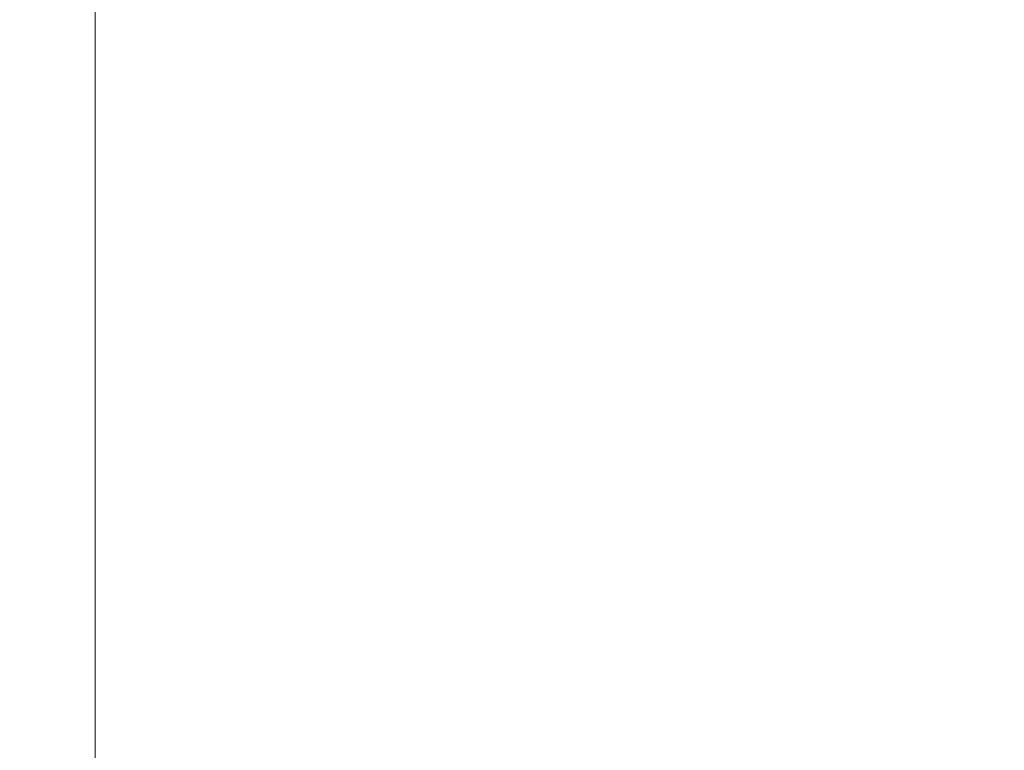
# Model space of a CAD drawing. Header units: centimetres. Extents: x -21.6 to 22.7, y 4.2 to 6.
# Tile 159 of 256: x -6.649 to -6.346, y 5.55 to 5.775. Entities that reach past the tile are written whole.
import ezdxf

# ---------------------------------------------------------------- set-up
doc = ezdxf.new("R2010")
doc.units = ezdxf.units.CM
doc.header["$LTSCALE"] = 2.54
doc.layers.add('Lucido design-1', color=7, linetype='Continuous')

# ---------------------------------------------------------------- blocks, each defined once
blk = doc.blocks.new('Gruppo-3-1')
at = {"color": 7, "linetype": 'Continuous', "lineweight": 9}
blk.add_3dface([(-21.50342, 5.90021, -2276.22217), (-21.50342, 4.30021, -2276.22217), (22.63035, 4.30021, -2276.22217), (22.63035, 5.90021, -2276.22217)], dxfattribs=at)
for points, invisible_edges in [([(-6.65081, 5.90021, -2276.62677), (-6.64919, 5.90021, -2276.62616), (-6.64919, 4.70021, -2276.62616), (-6.65074, 4.70021, -2276.62674)], 10), ([(-6.64628, 4.70021, -2276.62521), (-6.6488, 4.70021, -2276.62604), (-6.64919, 5.90021, -2276.62616), (-6.64762, 5.90021, -2276.62565)], 10), ([(-6.6488, 4.70021, -2276.62604), (-6.64919, 4.70021, -2276.62616), (-6.64919, 5.90021, -2276.62616)], 10), ([(-6.64762, 5.90021, -2276.62565), (-6.64628, 5.90021, -2276.62521), (-6.64628, 4.70021, -2276.62521)], 10), ([(-6.64628, 5.90021, -2276.62521), (-6.64336, 5.90021, -2276.62439), (-6.64336, 4.70021, -2276.62439), (-6.64492, 4.70021, -2276.62483)], 10), ([(-6.64492, 4.70021, -2276.62483), (-6.64628, 4.70021, -2276.62521), (-6.64628, 5.90021, -2276.62521)], 10), ([(-6.64106, 4.70021, -2276.62385), (-6.64336, 4.70021, -2276.62439), (-6.64336, 5.90021, -2276.62439), (-6.64143, 5.90021, -2276.62394)], 10), ([(-6.64143, 5.90021, -2276.62394), (-6.64043, 5.90021, -2276.6237), (-6.64043, 4.70021, -2276.6237), (-6.64106, 4.70021, -2276.62385)], 10), ([(-6.63913, 4.70021, -2276.62345), (-6.64043, 4.70021, -2276.6237), (-6.64043, 5.90021, -2276.6237), (-6.63992, 5.90021, -2276.62361)], 10), ([(-6.63992, 5.90021, -2276.62361), (-6.6375, 5.90021, -2276.62314), (-6.6375, 4.70021, -2276.62314), (-6.63913, 4.70021, -2276.62345)], 10), ([(-6.6375, 5.90021, -2276.62314), (-6.63455, 5.90021, -2276.62271), (-6.63455, 4.70021, -2276.62271), (-6.6353, 4.70021, -2276.62282)], 10), ([(-6.6353, 4.70021, -2276.62282), (-6.6375, 4.70021, -2276.62314), (-6.6375, 5.90021, -2276.62314)], 10), ([(-6.63455, 4.70021, -2276.62271), (-6.63455, 5.90021, -2276.62271), (-6.6316, 5.90021, -2276.6224), (-6.6316, 4.70021, -2276.6224)], 5), ([(-6.6316, 5.90021, -2276.6224), (-6.62864, 5.90021, -2276.62222), (-6.62864, 4.70021, -2276.62222), (-6.63152, 4.70021, -2276.6224)], 10), ([(-6.63152, 4.70021, -2276.6224), (-6.6316, 4.70021, -2276.6224), (-6.6316, 5.90021, -2276.6224)], 10), ([(-6.62778, 4.70021, -2276.62221), (-6.62864, 4.70021, -2276.62222), (-6.62864, 5.90021, -2276.62222), (-6.62857, 5.90021, -2276.62222)], 10), ([(-6.62857, 5.90021, -2276.62222), (-6.62594, 4.70021, -2276.62217), (-6.62778, 4.70021, -2276.62221)], 9), ([(-6.62857, 5.90021, -2276.62222), (-6.62594, 5.90021, -2276.62217), (-6.62594, 4.70021, -2276.62217)], 8), ([(-6.62594, 5.90021, -2276.62217), (7.75286, 4.70021, -2276.62217), (7.75277, 4.6955, -2276.62217)], 9), ([(-6.62594, 5.90021, -2276.62217), (7.75286, 5.90021, -2276.62217), (7.75286, 4.70021, -2276.62217)], 8), ([(7.75277, 4.6955, -2276.62217), (7.75246, 4.69043, -2276.62217), (7.7521, 4.68694, -2276.62217), (-6.62594, 5.90021, -2276.62217)], 12), ([(-6.62594, 4.70021, -2276.62217), (-6.62594, 5.90021, -2276.62217), (7.7521, 4.68694, -2276.62217)], 10)]:
    blk.add_3dface(points, dxfattribs=dict(at, invisible_edges=invisible_edges))
blk = doc.blocks.new('Gruppo-4-1')
at = {"color": 7}
blk.add_blockref('Gruppo-3-1', (0, 0), dxfattribs=at)

msp = doc.modelspace()

# ---------------------------------------------------------------- block references
at = {"layer": 'Lucido design-1', "color": 7}
msp.add_blockref('Gruppo-4-1', (0, 0), dxfattribs=at)

doc.saveas('drawing.dxf')
